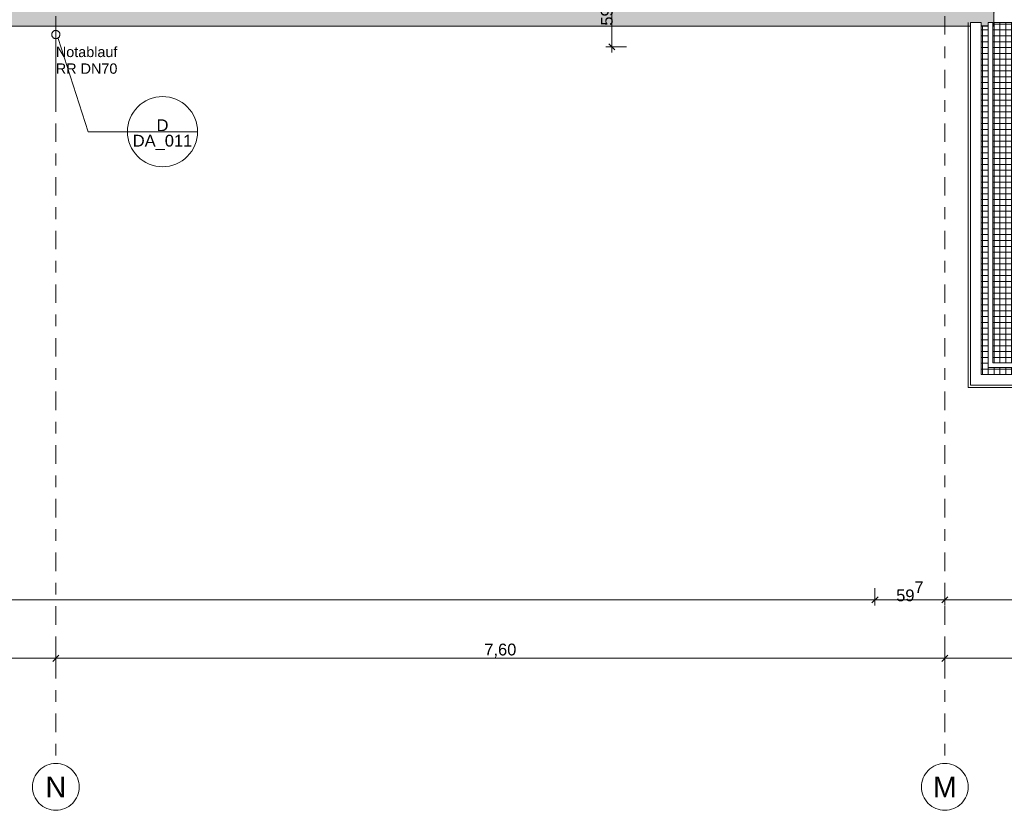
# Model space of a CAD drawing. Header units: metres. Extents: x -180 to 4, y -47 to 4.
# Tile 134 of 256: x -107.33 to -98.91, y -46.57 to -39.81. Entities that reach past the tile are written whole.
import ezdxf

# ---------------------------------------------------------------- set-up
doc = ezdxf.new("R2010")
doc.units = ezdxf.units.M
doc.header["$LTSCALE"] = 0.05
doc.header["$PDMODE"] = 1
doc.header["$PDSIZE"] = -2
doc.linetypes.add('Linienart-53', pattern=[5.291531, 3.175, -1.058062, 0.352704, -0.705764])
doc.layers.get('0').update_dxf_attribs({"lineweight": 25})
for name, color, linetype, lineweight, true_color in [('30 -34 Innenwände- 6 Elemente', 7, 'Continuous', 9, 0xff6633), ('30 -36 Dächer- 3 Dachbeläge', 7, 'Continuous', 15, 0x9999ff), ('70 -72 Beschriftung- 1 Beschriftung allgemein', 7, 'Continuous', 9, 0xff6633), ('70 -72 Beschriftung- 7 Detailverweise', 7, 'Continuous', 9, 0x00dd00), ('70 -76 Bemaßung- 2 Allgemein', 7, 'Continuous', 5, 0x6666cc)]:
    doc.layers.add(name, color=color, linetype=linetype, lineweight=lineweight, true_color=true_color)
for name, color, linetype, lineweight in [('40 -41 Abwasser_Wasser_Gas- 2 Wasser-1', 7, 'Continuous', 15), ('60- 61 allgemeine Ausstattung- 4 Terrassen', 7, 'Continuous', 9), ('70 -71 Achsen- 1 Gebäudeachsen', 7, 'Linienart-53', 18), ('Keine', 7, 'Continuous', 9)]:
    doc.layers.add(name, color=color, linetype=linetype, lineweight=lineweight)
doc.styles.add('Arial', font='arial.ttf')
doc.dimstyles.new('k+k 1_50', dxfattribs={"dimtxt": 0.075516, "dimasz": 0.05302, "dimexe": 0.05, "dimexo": 0.15, "dimgap": 0.01, "dimtad": 1, "dimdec": 3, "dimtxsty": 'Arial', "dimblk": 'VW_SLASH', "dimblk1": 'VW_SLASH', "dimblk2": 'VW_SLASH', "dimcen": 0, "dimdle": 0.05, "dimadec": 3, "dimazin": 0, "dimtfac": 0.75, "dimtdec": 3, "dimtix": 1, "dimtmove": 0, "dimatfit": 0, "dimldrblk": 'VW_SLASH-1', "dimfxl": 0.125, "dimfxlon": 1, "dimfrac": 2, "dimtolj": 1, "dimarcsym": 0})
doc.dimstyles.new('k+k_klein', dxfattribs={"dimtxt": 0.075516, "dimasz": 0.05302, "dimexe": 0.05, "dimexo": 0.15, "dimgap": 0.005, "dimtad": 1, "dimdec": 3, "dimtxsty": 'Arial', "dimblk": 'VW_SLASH-2', "dimblk1": 'VW_SLASH-2', "dimblk2": 'VW_SLASH-2', "dimcen": 0, "dimdle": 0.025, "dimadec": 3, "dimazin": 0, "dimtfac": 0.75, "dimtdec": 3, "dimtix": 1, "dimtmove": 0, "dimatfit": 0, "dimldrblk": 'VW_FILLEDARROW', "dimfxl": 0.1, "dimfxlon": 1, "dimfrac": 2, "dimtolj": 1, "dimarcsym": 0})

# ---------------------------------------------------------------- blocks, each defined once
blk = doc.blocks.new('Gruppe-60')
at = {"layer": '70 -72 Beschriftung- 1 Beschriftung allgemein', "insert": (-107.021, -40.0436), "char_height": 0.0881, "attachment_point": 1, "line_spacing_factor": 0.969685, "style": 'Arial'}
blk.add_mtext('Notablauf\\PRR DN70', dxfattribs=at)
at = {"color": 255}
blk.add_wipeout([(-106.9907, -39.9215), (-106.9891, -39.9246), (-106.9879, -39.9278), (-106.9869, -39.9311), (-106.9863, -39.9345), (-106.986, -39.9379), (-106.9861, -39.9413), (-106.9865, -39.9447), (-106.9872, -39.9481), (-106.9882, -39.9514), (-106.9896, -39.9545), (-106.9913, -39.9575), (-106.9932, -39.9603), (-106.9955, -39.963), (-106.9979, -39.9653), (-107.0006, -39.9675), (-107.0035, -39.9693), (-107.0066, -39.9709), (-107.0097, -39.9722), (-107.0131, -39.9731), (-107.0164, -39.9737), (-107.0199, -39.974), (-107.0233, -39.974), (-107.0267, -39.9736), (-107.0301, -39.9728), (-107.0333, -39.9718), (-107.0365, -39.9704), (-107.0395, -39.9688), (-107.0423, -39.9668), (-107.0449, -39.9646), (-107.0473, -39.9621), (-107.0494, -39.9594), (-107.0513, -39.9565), (-107.0529, -39.9535), (-107.0541, -39.9503), (-107.0551, -39.947), (-107.0557, -39.9436), (-107.056, -39.9402), (-107.0559, -39.9367), (-107.0555, -39.9333), (-107.0548, -39.93), (-107.0538, -39.9267), (-107.0524, -39.9236), (-107.0507, -39.9206), (-107.0488, -39.9177), (-107.0465, -39.9151), (-107.0441, -39.9127), (-107.0414, -39.9106), (-107.0385, -39.9087), (-107.0354, -39.9072), (-107.0323, -39.9059), (-107.0289, -39.9049), (-107.0256, -39.9043), (-107.0221, -39.9041), (-107.0187, -39.9041), (-107.0153, -39.9045), (-107.0119, -39.9052), (-107.0087, -39.9063), (-107.0055, -39.9076), (-107.0025, -39.9093), (-106.9997, -39.9113), (-106.9971, -39.9135), (-106.9947, -39.916), (-106.9926, -39.9186)], dxfattribs=at).dxf.layer = '40 -41 Abwasser_Wasser_Gas- 2 Wasser-1'
at = {"layer": '40 -41 Abwasser_Wasser_Gas- 2 Wasser-1'}
blk.add_line((-107.021, -39.939), (-107.021, -40.131), dxfattribs=at)
at = {"layer": '40 -41 Abwasser_Wasser_Gas- 2 Wasser-1', "flags": 128}
blk.add_lwpolyline([(-106.9907, -39.9215), (-106.9891, -39.9246), (-106.9879, -39.9278), (-106.9869, -39.9311), (-106.9863, -39.9345), (-106.986, -39.9379), (-106.9861, -39.9413), (-106.9865, -39.9447), (-106.9872, -39.9481), (-106.9882, -39.9514), (-106.9896, -39.9545), (-106.9913, -39.9575), (-106.9932, -39.9603), (-106.9955, -39.963), (-106.9979, -39.9653), (-107.0006, -39.9675), (-107.0035, -39.9693), (-107.0066, -39.9709), (-107.0097, -39.9722), (-107.0131, -39.9731), (-107.0164, -39.9737), (-107.0199, -39.974), (-107.0233, -39.974), (-107.0267, -39.9736), (-107.0301, -39.9728), (-107.0333, -39.9718), (-107.0365, -39.9704), (-107.0395, -39.9688), (-107.0423, -39.9668), (-107.0449, -39.9646), (-107.0473, -39.9621), (-107.0494, -39.9594), (-107.0513, -39.9565), (-107.0529, -39.9535), (-107.0541, -39.9503), (-107.0551, -39.947), (-107.0557, -39.9436), (-107.056, -39.9402), (-107.0559, -39.9367), (-107.0555, -39.9333), (-107.0548, -39.93), (-107.0538, -39.9267), (-107.0524, -39.9236), (-107.0507, -39.9206), (-107.0488, -39.9177), (-107.0465, -39.9151), (-107.0441, -39.9127), (-107.0414, -39.9106), (-107.0385, -39.9087), (-107.0354, -39.9072), (-107.0323, -39.9059), (-107.0289, -39.9049), (-107.0256, -39.9043), (-107.0221, -39.9041), (-107.0187, -39.9041), (-107.0153, -39.9045), (-107.0119, -39.9052), (-107.0087, -39.9063), (-107.0055, -39.9076), (-107.0025, -39.9093), (-106.9997, -39.9113), (-106.9971, -39.9135), (-106.9947, -39.916), (-106.9926, -39.9186)], close=True, dxfattribs=at)
blk = doc.blocks.new('Gruppe-66')
at = {"layer": '70 -72 Beschriftung- 1 Beschriftung allgemein', "linetype": 'Continuous', "lineweight": 0}
blk.add_hatch(color=30, dxfattribs=at).paths.add_polyline_path([(-107.0201, -40.5453), (-107.021, -40.5485), (-107.0219, -40.5453)])
at = {"layer": '70 -72 Beschriftung- 1 Beschriftung allgemein', "lineweight": 5, "flags": 128}
blk.add_lwpolyline([(-107.0201, -40.5453), (-107.021, -40.5485), (-107.0219, -40.5453)], close=True, dxfattribs=at)
at = {"layer": '40 -41 Abwasser_Wasser_Gas- 2 Wasser-1', "color": 7}
blk.add_blockref('Gruppe-60', (0, 0), dxfattribs=at)
at = {"layer": '70 -72 Beschriftung- 1 Beschriftung allgemein'}
blk.add_line((-107.021, -39.939), (-107.021, -40.5485), dxfattribs=at)
blk = doc.blocks.new('Gruppe-67')
at = {"layer": '70 -72 Beschriftung- 1 Beschriftung allgemein', "color": 7}
blk.add_blockref('Gruppe-66', (0, 0), dxfattribs=at)
blk = doc.blocks.new('Gruppe-198')
at = {"layer": '60- 61 allgemeine Ausstattung- 4 Terrassen', "linetype": 'Continuous', "lineweight": 9, "transparency": 33554534}
h = blk.add_hatch(dxfattribs=at)
h.set_pattern_fill('Betonfertigteil  SRF', color=252, style=0, pattern_type=2)
h.set_pattern_definition([(0, (0, 0), (3e-18, 0.05), []), (90, (0, 0), (0.05, 0), [])])
h.paths.add_polyline_path([(-96.221, -40.247), (-96.511, -40.247), (-96.511, -39.837), (-99.002, -39.837), (-99.002, -39.866), (-99.111, -39.866), (-99.111, -42.847), (-96.221, -42.847)])
at = {"layer": '60- 61 allgemeine Ausstattung- 4 Terrassen', "lineweight": 18, "flags": 128}
blk.add_lwpolyline([(-75.061, -39.837), (-96.401, -39.837), (-96.401, -40.137), (-96.221, -40.137), (-96.221, -42.957), (-99.221, -42.957), (-99.221, -39.837)], dxfattribs=at)
at = {"layer": '60- 61 allgemeine Ausstattung- 4 Terrassen', "color": 252, "linetype": 'Continuous', "true_color": 0x888888, "flags": 128}
blk.add_lwpolyline([(-96.221, -40.247), (-96.511, -40.247), (-96.511, -39.837), (-99.002, -39.837), (-99.002, -39.866), (-99.111, -39.866), (-99.111, -42.847), (-96.221, -42.847)], close=True, dxfattribs=at)
blk = doc.blocks.new('Gruppe-822')
at = {"layer": '70 -72 Beschriftung- 1 Beschriftung allgemein', "insert": (-107.021, -40.0436), "char_height": 0.0881, "attachment_point": 1, "line_spacing_factor": 0.969685, "style": 'Arial'}
blk.add_mtext('Notablauf\\PRR DN70', dxfattribs=at)
at = {"color": 255}
blk.add_wipeout([(-106.9907, -39.9215), (-106.9891, -39.9246), (-106.9879, -39.9278), (-106.9869, -39.9311), (-106.9863, -39.9345), (-106.986, -39.9379), (-106.9861, -39.9413), (-106.9865, -39.9447), (-106.9872, -39.9481), (-106.9882, -39.9514), (-106.9896, -39.9545), (-106.9913, -39.9575), (-106.9932, -39.9603), (-106.9955, -39.963), (-106.9979, -39.9653), (-107.0006, -39.9675), (-107.0035, -39.9693), (-107.0066, -39.9709), (-107.0097, -39.9722), (-107.0131, -39.9731), (-107.0164, -39.9737), (-107.0199, -39.974), (-107.0233, -39.974), (-107.0267, -39.9736), (-107.0301, -39.9728), (-107.0333, -39.9718), (-107.0365, -39.9704), (-107.0395, -39.9688), (-107.0423, -39.9668), (-107.0449, -39.9646), (-107.0473, -39.9621), (-107.0494, -39.9594), (-107.0513, -39.9565), (-107.0529, -39.9535), (-107.0541, -39.9503), (-107.0551, -39.947), (-107.0557, -39.9436), (-107.056, -39.9402), (-107.0559, -39.9367), (-107.0555, -39.9333), (-107.0548, -39.93), (-107.0538, -39.9267), (-107.0524, -39.9236), (-107.0507, -39.9206), (-107.0488, -39.9177), (-107.0465, -39.9151), (-107.0441, -39.9127), (-107.0414, -39.9106), (-107.0385, -39.9087), (-107.0354, -39.9072), (-107.0323, -39.9059), (-107.0289, -39.9049), (-107.0256, -39.9043), (-107.0221, -39.9041), (-107.0187, -39.9041), (-107.0153, -39.9045), (-107.0119, -39.9052), (-107.0087, -39.9063), (-107.0055, -39.9076), (-107.0025, -39.9093), (-106.9997, -39.9113), (-106.9971, -39.9135), (-106.9947, -39.916), (-106.9926, -39.9186)], dxfattribs=at).dxf.layer = '40 -41 Abwasser_Wasser_Gas- 2 Wasser-1'
at = {"layer": '40 -41 Abwasser_Wasser_Gas- 2 Wasser-1'}
blk.add_line((-107.021, -39.939), (-107.021, -40.131), dxfattribs=at)
at = {"layer": '40 -41 Abwasser_Wasser_Gas- 2 Wasser-1', "flags": 128}
blk.add_lwpolyline([(-106.9907, -39.9215), (-106.9891, -39.9246), (-106.9879, -39.9278), (-106.9869, -39.9311), (-106.9863, -39.9345), (-106.986, -39.9379), (-106.9861, -39.9413), (-106.9865, -39.9447), (-106.9872, -39.9481), (-106.9882, -39.9514), (-106.9896, -39.9545), (-106.9913, -39.9575), (-106.9932, -39.9603), (-106.9955, -39.963), (-106.9979, -39.9653), (-107.0006, -39.9675), (-107.0035, -39.9693), (-107.0066, -39.9709), (-107.0097, -39.9722), (-107.0131, -39.9731), (-107.0164, -39.9737), (-107.0199, -39.974), (-107.0233, -39.974), (-107.0267, -39.9736), (-107.0301, -39.9728), (-107.0333, -39.9718), (-107.0365, -39.9704), (-107.0395, -39.9688), (-107.0423, -39.9668), (-107.0449, -39.9646), (-107.0473, -39.9621), (-107.0494, -39.9594), (-107.0513, -39.9565), (-107.0529, -39.9535), (-107.0541, -39.9503), (-107.0551, -39.947), (-107.0557, -39.9436), (-107.056, -39.9402), (-107.0559, -39.9367), (-107.0555, -39.9333), (-107.0548, -39.93), (-107.0538, -39.9267), (-107.0524, -39.9236), (-107.0507, -39.9206), (-107.0488, -39.9177), (-107.0465, -39.9151), (-107.0441, -39.9127), (-107.0414, -39.9106), (-107.0385, -39.9087), (-107.0354, -39.9072), (-107.0323, -39.9059), (-107.0289, -39.9049), (-107.0256, -39.9043), (-107.0221, -39.9041), (-107.0187, -39.9041), (-107.0153, -39.9045), (-107.0119, -39.9052), (-107.0087, -39.9063), (-107.0055, -39.9076), (-107.0025, -39.9093), (-106.9997, -39.9113), (-106.9971, -39.9135), (-106.9947, -39.916), (-106.9926, -39.9186)], close=True, dxfattribs=at)
blk = doc.blocks.new('Gruppe-893')
at = {"layer": '70 -72 Beschriftung- 7 Detailverweise'}
blk.add_line((0.935, 0), (0.335, 0), dxfattribs=at)
at = {"layer": '70 -72 Beschriftung- 7 Detailverweise', "flags": 128}
blk.add_lwpolyline([(0.935, 0), (0.9336, -0.0294), (0.9292, -0.0585), (0.9221, -0.0871), (0.9122, -0.1148), (0.8996, -0.1414), (0.8844, -0.1667), (0.8669, -0.1903), (0.8471, -0.2121), (0.8253, -0.2319), (0.8017, -0.2494), (0.7764, -0.2646), (0.7498, -0.2772), (0.7221, -0.2871), (0.6935, -0.2942), (0.6644, -0.2986), (0.635, -0.3), (0.6056, -0.2986), (0.5765, -0.2942), (0.5479, -0.2871), (0.5202, -0.2772), (0.4936, -0.2646), (0.4683, -0.2494), (0.4447, -0.2319), (0.4229, -0.2121), (0.4031, -0.1903), (0.3856, -0.1667), (0.3704, -0.1414), (0.3578, -0.1148), (0.3479, -0.0871), (0.3408, -0.0585), (0.3364, -0.0294), (0.335, 0), (0.3364, 0.0294), (0.3408, 0.0585), (0.3479, 0.0871), (0.3578, 0.1148), (0.3704, 0.1414), (0.3856, 0.1667), (0.4031, 0.1903), (0.4229, 0.2121), (0.4447, 0.2319), (0.4683, 0.2494), (0.4936, 0.2646), (0.5202, 0.2772), (0.5479, 0.2871), (0.5765, 0.2942), (0.6056, 0.2986), (0.635, 0.3), (0.6644, 0.2986), (0.6935, 0.2942), (0.7221, 0.2871), (0.7498, 0.2772), (0.7764, 0.2646), (0.8017, 0.2494), (0.8253, 0.2319), (0.8471, 0.2121), (0.8669, 0.1903), (0.8844, 0.1667), (0.8996, 0.1414), (0.9122, 0.1148), (0.9221, 0.0871), (0.9292, 0.0585), (0.9336, 0.0294)], close=True, dxfattribs=at)
at = {"layer": '70 -72 Beschriftung- 7 Detailverweise'}
blk.add_point((0.635, 0), dxfattribs=at)
at = {"layer": '70 -72 Beschriftung- 7 Detailverweise', "line_spacing_factor": 0.96878, "style": 'Arial'}
for s, insert, char_height, attachment_point in [('D', (0.635, 0.0046), 0.1007, 8), ('DA_011', (0.635, -0.0267), 0.10069, 2)]:
    blk.add_mtext(s, dxfattribs=dict(at, insert=insert, char_height=char_height, attachment_point=attachment_point))
blk = doc.blocks.new('Referenzmarkierung-93')
at = {"layer": '70 -72 Beschriftung- 7 Detailverweise', "transparency": 33554687}
for q in [(-0.2566, 0.7972), (0.635, 0)]:
    blk.add_line((0, 0), q, dxfattribs=at)
at = {"layer": '70 -72 Beschriftung- 7 Detailverweise', "color": 7, "transparency": 33554687}
blk.add_blockref('Gruppe-893', (0, 0), dxfattribs=at)
blk = doc.blocks.new('Gruppe-1384')
at = {"layer": '30 -36 Dächer- 3 Dachbeläge', "linetype": 'Continuous', "lineweight": 0}
blk.add_hatch(color=254, dxfattribs=at).paths.add_polyline_path([(-160.64099996, -31.58704198), (-160.64099996, -39.86704198), (-99.00099996, -39.86704198), (-99.00099996, -31.79404198), (-99.13099996, -31.79404198), (-99.13099996, -39.73704198), (-160.51099996, -39.73704198), (-160.51099996, -31.58704198)])
at = {"layer": '60- 61 allgemeine Ausstattung- 4 Terrassen', "linetype": 'Continuous', "lineweight": 0, "transparency": 33554470}
blk.add_hatch(color=7, dxfattribs=at).paths.add_polyline_path([(-99.03099996, -39.37704198), (-99.03099996, -39.83704198), (-98.2745117, -38.1616062), (-98.2745117, -38.06932266), (-98.1275117, -37.74375375), (-98.1275117, -31.79405198), (-98.82399996, -31.79405198), (-98.82399996, -39.37704198)])
at = {"layer": '30 -36 Dächer- 3 Dachbeläge', "flags": 128}
blk.add_lwpolyline([(-160.64099996, -31.58704198), (-160.64099996, -39.86704198), (-99.00099996, -39.86704198), (-99.00099996, -31.79404198), (-99.13099996, -31.79404198), (-99.13099996, -39.73704198), (-160.51099996, -39.73704198), (-160.51099996, -31.58704198)], dxfattribs=at)
at = {"layer": '70 -72 Beschriftung- 7 Detailverweise', "transparency": 33554687}
blk.add_line((-106.7439069, -40.76956659), (-106.1089069, -40.76956659), dxfattribs=at)
at = {"layer": '70 -72 Beschriftung- 7 Detailverweise'}
blk.add_line((-105.8089069, -40.76956659), (-106.4089069, -40.76956659), dxfattribs=at)
at = {"layer": '70 -72 Beschriftung- 7 Detailverweise', "flags": 128}
blk.add_lwpolyline([(-105.8089069, -40.76956659), (-105.81035148, -40.79897173), (-105.81467132, -40.82809368), (-105.8218248, -40.85665199), (-105.83174304, -40.88437162), (-105.84433052, -40.91098561), (-105.85946602, -40.93623766), (-105.87700377, -40.95988457), (-105.89677487, -40.98169862), (-105.91858892, -41.00146972), (-105.94223583, -41.01900747), (-105.96748788, -41.03414297), (-105.99410187, -41.04673045), (-106.0218215, -41.05664869), (-106.0503798, -41.06380217), (-106.07950176, -41.06812201), (-106.1089069, -41.06956659), (-106.13831204, -41.06812201), (-106.167434, -41.06380217), (-106.1959923, -41.05664869), (-106.22371193, -41.04673045), (-106.25032592, -41.03414297), (-106.27557797, -41.01900747), (-106.29922489, -41.00146972), (-106.32103894, -40.98169862), (-106.34081004, -40.95988457), (-106.35834778, -40.93623766), (-106.37348328, -40.91098561), (-106.38607076, -40.88437162), (-106.395989, -40.85665199), (-106.40314249, -40.82809368), (-106.40746232, -40.79897173), (-106.4089069, -40.76956659), (-106.40746232, -40.74016145), (-106.40314249, -40.71103949), (-106.395989, -40.68248118), (-106.38607076, -40.65476156), (-106.37348328, -40.62814757), (-106.35834778, -40.60289552), (-106.34081004, -40.5792486), (-106.32103894, -40.55743455), (-106.29922489, -40.53766345), (-106.27557797, -40.5201257), (-106.25032592, -40.50499021), (-106.22371193, -40.49240273), (-106.1959923, -40.48248449), (-106.167434, -40.475331), (-106.13831204, -40.47101117), (-106.1089069, -40.46956659), (-106.07950176, -40.47101117), (-106.0503798, -40.475331), (-106.0218215, -40.48248449), (-105.99410187, -40.49240273), (-105.96748788, -40.50499021), (-105.94223583, -40.5201257), (-105.91858892, -40.53766345), (-105.89677487, -40.55743455), (-105.87700377, -40.5792486), (-105.85946602, -40.60289552), (-105.84433052, -40.62814757), (-105.83174304, -40.65476156), (-105.8218248, -40.68248118), (-105.81467132, -40.71103949), (-105.81035148, -40.74016145)], close=True, dxfattribs=at)
at = {"layer": '70 -72 Beschriftung- 7 Detailverweise'}
blk.add_point((-106.1089069, -40.76956659), dxfattribs=at)
at = {"layer": '70 -72 Beschriftung- 7 Detailverweise', "line_spacing_factor": 0.96878, "style": 'Arial'}
for s, insert, char_height, attachment_point in [('D', (-106.1089069, -40.76498048), 0.10068866, 8), ('DA_011', (-106.1089069, -40.79623071), 0.100688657, 2)]:
    blk.add_mtext(s, dxfattribs=dict(at, insert=insert, char_height=char_height, attachment_point=attachment_point))
at = {"layer": '40 -41 Abwasser_Wasser_Gas- 2 Wasser-1', "color": 7}
blk.add_blockref('Gruppe-822', (0, 0), dxfattribs=at)
at = {"layer": '70 -72 Beschriftung- 7 Detailverweise', "transparency": 33554687}
blk.add_line((-106.7439069, -40.76956659), (-107.00053558, -39.9723514), dxfattribs=at)
at = {"layer": '70 -72 Beschriftung- 7 Detailverweise'}
blk.add_blockref('Referenzmarkierung-93', (-106.7439069, -40.76956659), dxfattribs=at)
blk = doc.blocks.new('Gruppe-1764')
at = {"color": 255}
blk.add_wipeout([(-99.201, -39.837), (-99.201, -42.937), (-96.221, -42.937), (-96.221, -42.847), (-99.111, -42.847), (-99.111, -39.837)], dxfattribs=at).dxf.layer = '30 -34 Innenwände- 6 Elemente'
at = {"layer": '30 -34 Innenwände- 6 Elemente', "flags": 128}
blk.add_lwpolyline([(-99.201, -39.837), (-99.201, -42.937), (-96.221, -42.937), (-96.221, -42.847), (-99.111, -42.847), (-99.111, -39.837)], close=True, dxfattribs=at)
blk = doc.blocks.new('Gruppe-1765')
at = {"color": 255}
blk.add_wipeout([(-99.051, -39.837), (-99.051, -42.787), (-96.221, -42.787), (-96.221, -42.747), (-99.011, -42.747), (-99.011, -39.837)], dxfattribs=at).dxf.layer = '30 -34 Innenwände- 6 Elemente'
at = {"layer": '30 -34 Innenwände- 6 Elemente', "flags": 128}
blk.add_lwpolyline([(-99.051, -39.837), (-99.051, -42.787), (-96.221, -42.787), (-96.221, -42.747), (-99.011, -42.747), (-99.011, -39.837)], close=True, dxfattribs=at)
blk = doc.blocks.new('Gruppe-1766')
at = {"layer": '30 -34 Innenwände- 6 Elemente', "color": 7, "transparency": 33554687}
blk.add_blockref('Gruppe-1764', (0, 0), dxfattribs=at)
blk.add_blockref('Gruppe-1765', (0, 0), dxfattribs=at)
blk = doc.blocks.new('Gruppe-1767')
at = {"layer": '30 -34 Innenwände- 6 Elemente', "color": 7, "transparency": 33554687}
blk.add_blockref('Gruppe-1766', (0, 0), dxfattribs=at)
at = {"layer": '30 -34 Innenwände- 6 Elemente', "color": 0, "flags": 1}
for tag in ['IFC_UUID', 'instanceID']:
    blk.add_attdef(tag, (-99.201, -42.937), '', height=0.00018, dxfattribs=at)
blk = doc.blocks.new('Gruppe-1773')
at = {"color": 255}
blk.add_wipeout([(-99.201, -39.837), (-99.201, -42.937), (-96.221, -42.937), (-96.221, -42.847), (-99.111, -42.847), (-99.111, -39.837)], dxfattribs=at).dxf.layer = '30 -34 Innenwände- 6 Elemente'
at = {"layer": '30 -34 Innenwände- 6 Elemente', "flags": 128}
blk.add_lwpolyline([(-99.201, -39.837), (-99.201, -42.937), (-96.221, -42.937), (-96.221, -42.847), (-99.111, -42.847), (-99.111, -39.837)], close=True, dxfattribs=at)
blk = doc.blocks.new('Gruppe-1774')
at = {"color": 255}
blk.add_wipeout([(-99.051, -39.837), (-99.051, -42.787), (-96.221, -42.787), (-96.221, -42.747), (-99.011, -42.747), (-99.011, -39.837)], dxfattribs=at).dxf.layer = '30 -34 Innenwände- 6 Elemente'
at = {"layer": '30 -34 Innenwände- 6 Elemente', "flags": 128}
blk.add_lwpolyline([(-99.051, -39.837), (-99.051, -42.787), (-96.221, -42.787), (-96.221, -42.747), (-99.011, -42.747), (-99.011, -39.837)], close=True, dxfattribs=at)
blk = doc.blocks.new('Gruppe-1775')
at = {"layer": '30 -34 Innenwände- 6 Elemente', "color": 7, "transparency": 33554687}
blk.add_blockref('Gruppe-1773', (0, 0), dxfattribs=at)
blk.add_blockref('Gruppe-1774', (0, 0), dxfattribs=at)
blk = doc.blocks.new('Gruppe-1776')
at = {"layer": '30 -34 Innenwände- 6 Elemente', "color": 7, "transparency": 33554687}
blk.add_blockref('Gruppe-1775', (0, 0), dxfattribs=at)
at = {"layer": '30 -34 Innenwände- 6 Elemente', "color": 0, "flags": 1}
for tag in ['IFC_UUID', 'instanceID']:
    blk.add_attdef(tag, (-99.201, -42.937), '', height=0.00018, dxfattribs=at)
blk = doc.blocks.new('_Dach_2D (2D)')
at = {"layer": '70 -72 Beschriftung- 1 Beschriftung allgemein', "color": 7}
blk.add_blockref('Gruppe-67', (0, 0), dxfattribs=at)
blk.add_blockref('Gruppe-198', (0, 0), dxfattribs=at)
at = {"layer": '60- 61 allgemeine Ausstattung- 4 Terrassen', "color": 7}
blk.add_blockref('Gruppe-1384', (0, 0), dxfattribs=at)
at = {"layer": '30 -34 Innenwände- 6 Elemente'}
blk.add_blockref('Gruppe-1767', (0, 0), dxfattribs=at)
blk.add_blockref('Gruppe-1776', (0, 0), dxfattribs=at)
blk = doc.blocks.new('VW_SLASH-2')
at = {"color": 0, "linetype": 'ByBlock', "lineweight": -2, "transparency": 16777216}
blk.add_line((0.47, 0), (-1, 0), dxfattribs=at)
at = {"color": 0, "lineweight": 5, "transparency": 16777216, "flags": 128}
blk.add_lwpolyline([(0.5, 0.5), (-0.5, -0.5)], dxfattribs=at)
blk = doc.blocks.new('*D2216')
at = {"layer": '70 -76 Bemaßung- 2 Allgemein', "color": 0, "lineweight": -2}
for p, q in [((-114.621, -45.172), (-114.621, -45.322)), ((-107.021, -45.172), (-107.021, -45.322)), ((-107.074, -45.272), (-114.568, -45.272))]:
    blk.add_line(p, q, dxfattribs=at)
at = {"layer": 'Defpoints', "color": 0}
for p in [(-114.621, -42.294), (-107.021, -42.294), (-114.621, -45.272)]:
    blk.add_point(p, dxfattribs=at)
at = {"layer": '70 -76 Bemaßung- 2 Allgemein', "color": 0, "lineweight": -2, "xscale": 0.05302001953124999, "yscale": 0.05302001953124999, "zscale": 0.05302001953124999, "rotation": 180}
blk.add_blockref('VW_SLASH-2', (-114.621, -45.272), dxfattribs=at)
at = {"layer": '70 -76 Bemaßung- 2 Allgemein', "color": 0, "lineweight": -2, "xscale": 0.05302001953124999, "yscale": 0.05302001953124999, "zscale": 0.05302001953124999}
blk.add_blockref('VW_SLASH-2', (-107.021, -45.272), dxfattribs=at)
at = {"layer": '70 -76 Bemaßung- 2 Allgemein', "color": 0, "insert": (-110.821, -45.2066), "char_height": 0.10069, "attachment_point": 5, "style": 'Arial'}
blk.add_mtext('\\A1;7,60', dxfattribs=at)
blk = doc.blocks.new('VW_FILLEDARROW')
at = {"linetype": 'Continuous', "lineweight": 0, "transparency": 16777216}
blk.add_hatch(color=0, dxfattribs=at).paths.add_polyline_path([(-2.83, 0.76), (0, 0), (-2.83, -0.76)])
at = {"color": 0, "lineweight": 5, "transparency": 16777216, "flags": 128}
blk.add_lwpolyline([(-2.83, 0.76), (0, 0), (-2.83, -0.76)], close=True, dxfattribs=at)
blk = doc.blocks.new('*D2217')
at = {"layer": '70 -76 Bemaßung- 2 Allgemein', "color": 0, "lineweight": -2}
for p, q in [((-107.021, -45.172), (-107.021, -45.322)), ((-99.421, -45.172), (-99.421, -45.322)), ((-99.474, -45.272), (-106.968, -45.272))]:
    blk.add_line(p, q, dxfattribs=at)
at = {"layer": 'Defpoints', "color": 0}
for p in [(-107.021, -42.294), (-99.421, -42.294), (-107.021, -45.272)]:
    blk.add_point(p, dxfattribs=at)
at = {"layer": '70 -76 Bemaßung- 2 Allgemein', "color": 0, "lineweight": -2, "xscale": 0.05302001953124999, "yscale": 0.05302001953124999, "zscale": 0.05302001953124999, "rotation": 180}
blk.add_blockref('VW_SLASH-2', (-107.021, -45.272), dxfattribs=at)
at = {"layer": '70 -76 Bemaßung- 2 Allgemein', "color": 0, "lineweight": -2, "xscale": 0.05302001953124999, "yscale": 0.05302001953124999, "zscale": 0.05302001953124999}
blk.add_blockref('VW_SLASH-2', (-99.421, -45.272), dxfattribs=at)
at = {"layer": '70 -76 Bemaßung- 2 Allgemein', "color": 0, "insert": (-103.221, -45.2066), "char_height": 0.10069, "attachment_point": 5, "style": 'Arial'}
blk.add_mtext('\\A1;7,60', dxfattribs=at)
blk = doc.blocks.new('*D2218')
at = {"layer": '70 -76 Bemaßung- 2 Allgemein', "color": 0, "lineweight": -2}
for p, q in [((-99.421, -45.172), (-99.421, -45.322)), ((-91.171, -45.172), (-91.171, -45.322)), ((-91.224, -45.272), (-99.368, -45.272))]:
    blk.add_line(p, q, dxfattribs=at)
at = {"layer": 'Defpoints', "color": 0}
for p in [(-99.421, -42.294), (-91.171, -42.294), (-99.421, -45.272)]:
    blk.add_point(p, dxfattribs=at)
at = {"layer": '70 -76 Bemaßung- 2 Allgemein', "color": 0, "lineweight": -2, "xscale": 0.05302001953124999, "yscale": 0.05302001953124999, "zscale": 0.05302001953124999, "rotation": 180}
blk.add_blockref('VW_SLASH-2', (-99.421, -45.272), dxfattribs=at)
at = {"layer": '70 -76 Bemaßung- 2 Allgemein', "color": 0, "lineweight": -2, "xscale": 0.05302001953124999, "yscale": 0.05302001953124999, "zscale": 0.05302001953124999}
blk.add_blockref('VW_SLASH-2', (-91.171, -45.272), dxfattribs=at)
at = {"layer": '70 -76 Bemaßung- 2 Allgemein', "color": 0, "insert": (-95.296, -45.2066), "char_height": 0.10069, "attachment_point": 5, "style": 'Arial'}
blk.add_mtext('\\A1;8,25', dxfattribs=at)
blk = doc.blocks.new('*D2263')
at = {"layer": '70 -76 Bemaßung- 2 Allgemein', "color": 0, "lineweight": -2}
for p, q in [((-159.624, -44.672), (-159.624, -44.822)), ((-100.018, -44.672), (-100.018, -44.822)), ((-100.071, -44.772), (-159.571, -44.772))]:
    blk.add_line(p, q, dxfattribs=at)
at = {"layer": 'Defpoints', "color": 0}
for p in [(-159.624, -11.657), (-100.018, -31.157), (-159.624, -44.772)]:
    blk.add_point(p, dxfattribs=at)
at = {"layer": '70 -76 Bemaßung- 2 Allgemein', "color": 0, "lineweight": -2, "xscale": 0.05302001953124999, "yscale": 0.05302001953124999, "zscale": 0.05302001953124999, "rotation": 180}
blk.add_blockref('VW_SLASH-2', (-159.624, -44.772), dxfattribs=at)
at = {"layer": '70 -76 Bemaßung- 2 Allgemein', "color": 0, "lineweight": -2, "xscale": 0.05302001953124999, "yscale": 0.05302001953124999, "zscale": 0.05302001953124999}
blk.add_blockref('VW_SLASH-2', (-100.018, -44.772), dxfattribs=at)
at = {"layer": '70 -76 Bemaßung- 2 Allgemein', "color": 0, "insert": (-129.821, -44.6889), "char_height": 0.100689, "attachment_point": 5, "style": 'Arial'}
blk.add_mtext('\\A1;59,60\\S6^ ;', dxfattribs=at)
blk = doc.blocks.new('*D2264')
at = {"layer": '70 -76 Bemaßung- 2 Allgemein', "color": 0, "lineweight": -2}
for p, q in [((-100.018, -44.672), (-100.018, -44.822)), ((-99.421, -44.672), (-99.421, -44.822)), ((-99.474, -44.772), (-99.965, -44.772))]:
    blk.add_line(p, q, dxfattribs=at)
at = {"layer": 'Defpoints', "color": 0}
for p in [(-100.018, -31.157), (-99.421, -31.197), (-100.018, -44.772)]:
    blk.add_point(p, dxfattribs=at)
at = {"layer": '70 -76 Bemaßung- 2 Allgemein', "color": 0, "lineweight": -2, "xscale": 0.05302001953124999, "yscale": 0.05302001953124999, "zscale": 0.05302001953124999, "rotation": 180}
blk.add_blockref('VW_SLASH-2', (-100.018, -44.772), dxfattribs=at)
at = {"layer": '70 -76 Bemaßung- 2 Allgemein', "color": 0, "lineweight": -2, "xscale": 0.05302001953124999, "yscale": 0.05302001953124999, "zscale": 0.05302001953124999}
blk.add_blockref('VW_SLASH-2', (-99.421, -44.772), dxfattribs=at)
at = {"layer": '70 -76 Bemaßung- 2 Allgemein', "color": 0, "insert": (-99.7195, -44.6997), "char_height": 0.100689, "attachment_point": 5, "style": 'Arial'}
blk.add_mtext('\\A1;59\\S7^ ;', dxfattribs=at)
blk = doc.blocks.new('*D2265')
at = {"layer": '70 -76 Bemaßung- 2 Allgemein', "color": 0, "lineweight": -2}
for p, q in [((-99.421, -44.672), (-99.421, -44.822)), ((-74.671, -44.672), (-74.671, -44.822)), ((-74.724, -44.772), (-99.368, -44.772))]:
    blk.add_line(p, q, dxfattribs=at)
at = {"layer": 'Defpoints', "color": 0}
for p in [(-99.421, -31.197), (-74.671, -31.197), (-99.421, -44.772)]:
    blk.add_point(p, dxfattribs=at)
at = {"layer": '70 -76 Bemaßung- 2 Allgemein', "color": 0, "lineweight": -2, "xscale": 0.05302001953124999, "yscale": 0.05302001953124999, "zscale": 0.05302001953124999, "rotation": 180}
blk.add_blockref('VW_SLASH-2', (-99.421, -44.772), dxfattribs=at)
at = {"layer": '70 -76 Bemaßung- 2 Allgemein', "color": 0, "lineweight": -2, "xscale": 0.05302001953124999, "yscale": 0.05302001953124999, "zscale": 0.05302001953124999}
blk.add_blockref('VW_SLASH-2', (-74.671, -44.772), dxfattribs=at)
at = {"layer": '70 -76 Bemaßung- 2 Allgemein', "color": 0, "insert": (-87.046, -44.7066), "char_height": 0.10069, "attachment_point": 5, "style": 'Arial'}
blk.add_mtext('\\A1;24,75', dxfattribs=at)
blk = doc.blocks.new('VW_SLASH')
at = {"color": 0, "linetype": 'ByBlock', "lineweight": -2, "transparency": 16777216}
blk.add_line((0.94, 0), (-1, 0), dxfattribs=at)
at = {"color": 0, "lineweight": 20, "transparency": 16777216, "flags": 128}
blk.add_lwpolyline([(0.5, 0.5), (-0.5, -0.5)], dxfattribs=at)
blk = doc.blocks.new('*D2295')
at = {"layer": '70 -76 Bemaßung- 2 Allgemein', "color": 0, "lineweight": -2}
for p, q in [((-102.143, -39.447), (-102.318, -39.447)), ((-102.268, -39.991), (-102.268, -39.5001)), ((-102.143, -40.044), (-102.318, -40.044))]:
    blk.add_line(p, q, dxfattribs=at)
at = {"layer": 'Defpoints', "color": 0}
for p in [(-102.268, -39.447), (-98.4099, -39.447), (-99.461, -40.044)]:
    blk.add_point(p, dxfattribs=at)
at = {"layer": '70 -76 Bemaßung- 2 Allgemein', "color": 0, "lineweight": -2, "xscale": 0.05302001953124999, "yscale": 0.05302001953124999, "zscale": 0.05302001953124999}
for p, rotation in [((-102.268, -39.447), 90), ((-102.268, -40.044), 270)]:
    blk.add_blockref('VW_SLASH', p, dxfattribs=dict(at, rotation=rotation))
at = {"layer": '70 -76 Bemaßung- 2 Allgemein', "color": 0, "insert": (-102.3453, -39.7455), "char_height": 0.100689, "attachment_point": 5, "rotation": 90, "style": 'Arial'}
blk.add_mtext('\\A1;59\\S7^ ;', dxfattribs=at)
blk = doc.blocks.new('VW_SLASH-1')
at = {"color": 0, "linetype": 'ByBlock', "lineweight": -2, "transparency": 16777216}
blk.add_line((0.94, 0), (-1, 0), dxfattribs=at)
at = {"color": 0, "lineweight": 5, "transparency": 16777216, "flags": 128}
blk.add_lwpolyline([(0.5, 0.5), (-0.5, -0.5)], dxfattribs=at)
blk = doc.blocks.new('_Achsen (3D)')
at = {"layer": '70 -71 Achsen- 1 Gebäudeachsen', "transparency": 33554687}
for p, q in [((-107.021, 3.8), (-107.021, -46.172)), ((-99.421, 3.8), (-99.421, -46.172))]:
    blk.add_line(p, q, dxfattribs=at)
at = {"color": 255, "transparency": 33554687}
for points in [[(-107.021, -46.172), (-107.0014, -46.173), (-106.982, -46.1759), (-106.9629, -46.1807), (-106.9445, -46.1873), (-106.9267, -46.1957), (-106.9099, -46.2057), (-106.8941, -46.2174), (-106.8796, -46.2306), (-106.8664, -46.2452), (-106.8547, -46.2609), (-106.8446, -46.2778), (-106.8362, -46.2955), (-106.8296, -46.314), (-106.8248, -46.333), (-106.822, -46.3524), (-106.821, -46.372), (-106.822, -46.3916), (-106.8248, -46.4111), (-106.8296, -46.4301), (-106.8362, -46.4486), (-106.8446, -46.4663), (-106.8547, -46.4832), (-106.8664, -46.4989), (-106.8796, -46.5135), (-106.8941, -46.5266), (-106.9099, -46.5383), (-106.9267, -46.5484), (-106.9445, -46.5568), (-106.9629, -46.5634), (-106.982, -46.5682), (-107.0014, -46.5711), (-107.021, -46.572), (-107.0406, -46.5711), (-107.06, -46.5682), (-107.0791, -46.5634), (-107.0975, -46.5568), (-107.1153, -46.5484), (-107.1321, -46.5383), (-107.1479, -46.5266), (-107.1624, -46.5135), (-107.1756, -46.4989), (-107.1873, -46.4832), (-107.1974, -46.4663), (-107.2058, -46.4486), (-107.2124, -46.4301), (-107.2172, -46.4111), (-107.22, -46.3916), (-107.221, -46.372), (-107.22, -46.3524), (-107.2172, -46.333), (-107.2124, -46.314), (-107.2058, -46.2955), (-107.1974, -46.2778), (-107.1873, -46.2609), (-107.1756, -46.2452), (-107.1624, -46.2306), (-107.1479, -46.2174), (-107.1321, -46.2057), (-107.1153, -46.1957), (-107.0975, -46.1873), (-107.0791, -46.1807), (-107.06, -46.1759), (-107.0406, -46.173)], [(-99.421, -46.172), (-99.4014, -46.173), (-99.382, -46.1759), (-99.3629, -46.1807), (-99.3445, -46.1873), (-99.3267, -46.1957), (-99.3099, -46.2057), (-99.2941, -46.2174), (-99.2796, -46.2306), (-99.2664, -46.2452), (-99.2547, -46.2609), (-99.2446, -46.2778), (-99.2362, -46.2955), (-99.2296, -46.314), (-99.2248, -46.333), (-99.222, -46.3524), (-99.221, -46.372), (-99.222, -46.3916), (-99.2248, -46.4111), (-99.2296, -46.4301), (-99.2362, -46.4486), (-99.2446, -46.4663), (-99.2547, -46.4832), (-99.2664, -46.4989), (-99.2796, -46.5135), (-99.2941, -46.5266), (-99.3099, -46.5383), (-99.3267, -46.5484), (-99.3445, -46.5568), (-99.3629, -46.5634), (-99.382, -46.5682), (-99.4014, -46.5711), (-99.421, -46.572), (-99.4406, -46.5711), (-99.46, -46.5682), (-99.4791, -46.5634), (-99.4975, -46.5568), (-99.5153, -46.5484), (-99.5321, -46.5383), (-99.5479, -46.5266), (-99.5624, -46.5135), (-99.5756, -46.4989), (-99.5873, -46.4832), (-99.5974, -46.4663), (-99.6058, -46.4486), (-99.6124, -46.4301), (-99.6172, -46.4111), (-99.62, -46.3916), (-99.621, -46.372), (-99.62, -46.3524), (-99.6172, -46.333), (-99.6124, -46.314), (-99.6058, -46.2955), (-99.5974, -46.2778), (-99.5873, -46.2609), (-99.5756, -46.2452), (-99.5624, -46.2306), (-99.5479, -46.2174), (-99.5321, -46.2057), (-99.5153, -46.1957), (-99.4975, -46.1873), (-99.4791, -46.1807), (-99.46, -46.1759), (-99.4406, -46.173)]]:
    blk.add_wipeout(points, dxfattribs=at).dxf.layer = 'Keine'
at = {"layer": 'Keine', "transparency": 33554687, "flags": 128}
for points in [[(-107.021, -46.172), (-107.0014, -46.173), (-106.982, -46.1759), (-106.9629, -46.1807), (-106.9445, -46.1873), (-106.9267, -46.1957), (-106.9099, -46.2057), (-106.8941, -46.2174), (-106.8796, -46.2306), (-106.8664, -46.2452), (-106.8547, -46.2609), (-106.8446, -46.2778), (-106.8362, -46.2955), (-106.8296, -46.314), (-106.8248, -46.333), (-106.822, -46.3524), (-106.821, -46.372), (-106.822, -46.3916), (-106.8248, -46.4111), (-106.8296, -46.4301), (-106.8362, -46.4486), (-106.8446, -46.4663), (-106.8547, -46.4832), (-106.8664, -46.4989), (-106.8796, -46.5135), (-106.8941, -46.5266), (-106.9099, -46.5383), (-106.9267, -46.5484), (-106.9445, -46.5568), (-106.9629, -46.5634), (-106.982, -46.5682), (-107.0014, -46.5711), (-107.021, -46.572), (-107.0406, -46.5711), (-107.06, -46.5682), (-107.0791, -46.5634), (-107.0975, -46.5568), (-107.1153, -46.5484), (-107.1321, -46.5383), (-107.1479, -46.5266), (-107.1624, -46.5135), (-107.1756, -46.4989), (-107.1873, -46.4832), (-107.1974, -46.4663), (-107.2058, -46.4486), (-107.2124, -46.4301), (-107.2172, -46.4111), (-107.22, -46.3916), (-107.221, -46.372), (-107.22, -46.3524), (-107.2172, -46.333), (-107.2124, -46.314), (-107.2058, -46.2955), (-107.1974, -46.2778), (-107.1873, -46.2609), (-107.1756, -46.2452), (-107.1624, -46.2306), (-107.1479, -46.2174), (-107.1321, -46.2057), (-107.1153, -46.1957), (-107.0975, -46.1873), (-107.0791, -46.1807), (-107.06, -46.1759), (-107.0406, -46.173)], [(-99.421, -46.172), (-99.4014, -46.173), (-99.382, -46.1759), (-99.3629, -46.1807), (-99.3445, -46.1873), (-99.3267, -46.1957), (-99.3099, -46.2057), (-99.2941, -46.2174), (-99.2796, -46.2306), (-99.2664, -46.2452), (-99.2547, -46.2609), (-99.2446, -46.2778), (-99.2362, -46.2955), (-99.2296, -46.314), (-99.2248, -46.333), (-99.222, -46.3524), (-99.221, -46.372), (-99.222, -46.3916), (-99.2248, -46.4111), (-99.2296, -46.4301), (-99.2362, -46.4486), (-99.2446, -46.4663), (-99.2547, -46.4832), (-99.2664, -46.4989), (-99.2796, -46.5135), (-99.2941, -46.5266), (-99.3099, -46.5383), (-99.3267, -46.5484), (-99.3445, -46.5568), (-99.3629, -46.5634), (-99.382, -46.5682), (-99.4014, -46.5711), (-99.421, -46.572), (-99.4406, -46.5711), (-99.46, -46.5682), (-99.4791, -46.5634), (-99.4975, -46.5568), (-99.5153, -46.5484), (-99.5321, -46.5383), (-99.5479, -46.5266), (-99.5624, -46.5135), (-99.5756, -46.4989), (-99.5873, -46.4832), (-99.5974, -46.4663), (-99.6058, -46.4486), (-99.6124, -46.4301), (-99.6172, -46.4111), (-99.62, -46.3916), (-99.621, -46.372), (-99.62, -46.3524), (-99.6172, -46.333), (-99.6124, -46.314), (-99.6058, -46.2955), (-99.5974, -46.2778), (-99.5873, -46.2609), (-99.5756, -46.2452), (-99.5624, -46.2306), (-99.5479, -46.2174), (-99.5321, -46.2057), (-99.5153, -46.1957), (-99.4975, -46.1873), (-99.4791, -46.1807), (-99.46, -46.1759), (-99.4406, -46.173)]]:
    blk.add_lwpolyline(points, close=True, dxfattribs=at)
at = {"layer": 'Keine', "transparency": 33554687, "char_height": 0.1762, "attachment_point": 5, "line_spacing_factor": 0.970891, "style": 'Arial'}
for s, insert in [('N', (-107.021, -46.372)), ('M', (-99.421, -46.372))]:
    blk.add_mtext(s, dxfattribs=dict(at, insert=insert))
blk = doc.blocks.new('Gruppe-1910')
at = {"layer": '70 -76 Bemaßung- 2 Allgemein'}
for p1, p2, text, picture, middle in [((-107.02099996, -42.29404198), (-114.62099996, -42.29404198), '7,60', '*D2216', (-110.82099996, -45.20657844)), ((-99.42099996, -42.29404198), (-107.02099996, -42.29404198), '7,60', '*D2217', (-103.22099996, -45.20657844)), ((-91.17099996, -42.29404198), (-99.42099996, -42.29404198), '8,25', '*D2218', (-95.29599996, -45.20657844))]:
    dim = blk.add_aligned_dim(p1=p1, p2=p2, distance=2.978, text=text, dimstyle='k+k_klein', override={"dimtxt": 0.100689, "dimgap": 0.005, "dimdec": 8, "dimpost": '<>', "dimtxsty": 'Arial', "dimtmove": 2}, dxfattribs=at)
    dim.commit()
    dim.dimension.update_dxf_attribs({"geometry": picture, "text_midpoint": middle})
blk = doc.blocks.new('Gruppe-1914')
at = {"layer": '70 -76 Bemaßung- 2 Allgemein'}
for base, p1, p2, text, picture, middle in [((-159.62399996, -44.77204198), (-100.01799996, -31.15704198), (-159.62399996, -11.65704198), '59,60\\S6^ ;', '*D2263', (-129.82099996, -44.68894115)), ((-100.01799996, -44.77204198), (-99.42099996, -31.19704198), (-100.01799996, -31.15704198), '59\\S7^ ;', '*D2264', (-99.71949996, -44.69971483)), ((-99.42099996, -44.77204198), (-74.67099996, -31.19704198), (-99.42099996, -31.19704198), '24,75', '*D2265', (-87.04599996, -44.70657844))]:
    dim = blk.add_linear_dim(base=base, p1=p1, p2=p2, text=text, dimstyle='k+k_klein', override={"dimtxt": 0.100689, "dimgap": 0.005, "dimdec": 8, "dimpost": '<>', "dimtxsty": 'Arial', "dimtmove": 2}, dxfattribs=at)
    dim.commit()
    dim.dimension.update_dxf_attribs({"geometry": picture, "text_midpoint": middle})
blk = doc.blocks.new('Gruppe-1917')
at = {"layer": '70 -76 Bemaßung- 2 Allgemein'}
dim = blk.add_linear_dim(base=(-102.26799996, -39.44704198), p1=(-99.46099996, -40.04404198), p2=(-98.40992873, -39.44704198), angle=270, text='59\\S7^ ;', dimstyle='k+k 1_50', override={"dimtxt": 0.100689, "dimgap": 0.01, "dimdec": 8, "dimpost": '<>', "dimtxsty": 'Arial', "dimtmove": 2}, dxfattribs=at)
dim.commit()
dim.dimension.update_dxf_attribs({"geometry": '*D2295', "text_midpoint": (-102.34532711, -39.74554198)})
blk = doc.blocks.new('_Dach_2D Bemaßung_ Beschriftung (2D)')
at = {"layer": '70 -76 Bemaßung- 2 Allgemein'}
for name in ['Gruppe-1917', 'Gruppe-1914', 'Gruppe-1910']:
    blk.add_blockref(name, (0, 0), dxfattribs=at)

msp = doc.modelspace()

# ---------------------------------------------------------------- block references
at = {"layer": 'Keine', "color": 1}
msp.add_blockref('_Dach_2D (2D)', (0, 0), dxfattribs=at)

# ---------------------------------------------------------------- next in the draw order: block references
msp.add_blockref('_Dach_2D Bemaßung_ Beschriftung (2D)', (0, 0), dxfattribs=at)

# ---------------------------------------------------------------- next in the draw order: block references
msp.add_blockref('_Achsen (3D)', (0, 0), dxfattribs=at)

doc.saveas('drawing.dxf')
